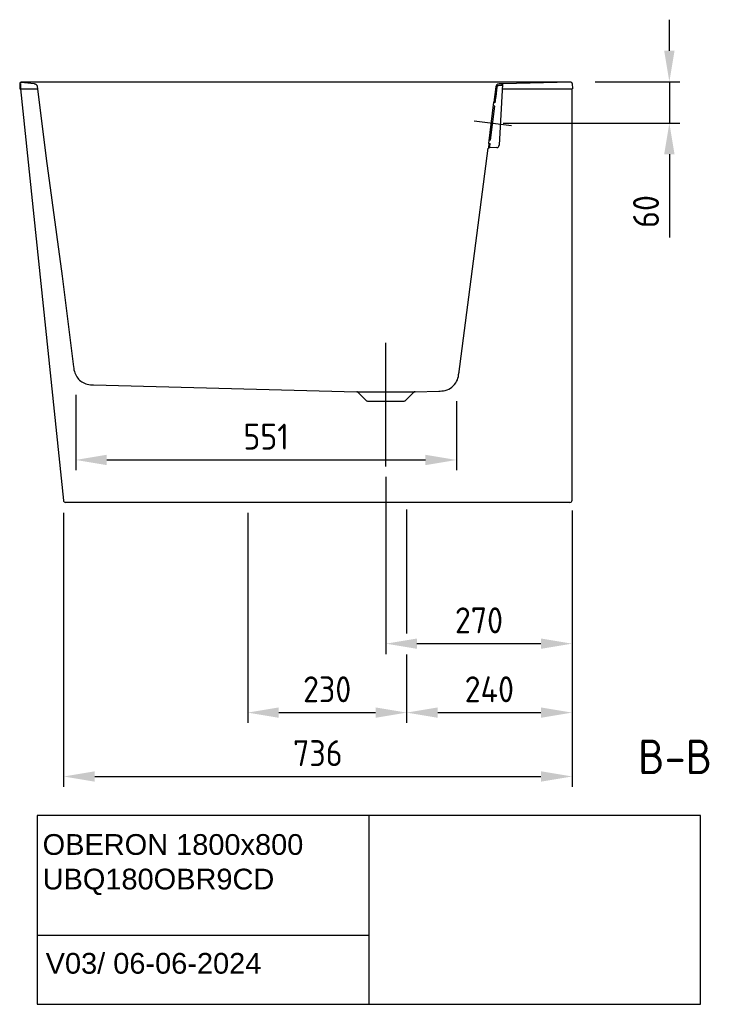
# Model space of a CAD drawing. Extents: x 13564 to 17062, y 2015 to 4653.
# Tile 2 of 2: x 16057 to 17062, y 2015 to 3439. Entities that reach past the tile are written whole.
import ezdxf
from ezdxf.enums import TextEntityAlignment as Align

# ---------------------------------------------------------------- set-up
doc = ezdxf.new("R2010")
doc.units = 0
doc.header["$LTSCALE"] = 200
doc.header["$MEASUREMENT"] = 0
doc.layers.get('DEFPOINTS').update_dxf_attribs({"linetype": 'CONTINUOUS'})
doc.layers.add('PEN1', color=7, linetype='CONTINUOUS')
doc.styles.add('ISO', font='ISO')
doc.styles.add('iso_text', font='isocp.shx')
doc.dimstyles.new('H2_5OS15', dxfattribs={"dimscale": 15, "dimtxt": 2.5, "dimasz": 3, "dimexe": 1, "dimexo": 1, "dimgap": 1, "dimtad": 1, "dimdec": 0, "dimdsep": 46, "dimtxsty": 'ISO', "dimcen": 0, "dimdle": 1.3, "dimclrd": 256, "dimclre": 256, "dimclrt": 7, "dimadec": 0, "dimazin": 0, "dimtfac": 0.714286, "dimtdec": 0, "dimtmove": 0, "dimatfit": 3, "dimfxl": 1, "dimtvp": 1, "dimtolj": 1, "dimarcsym": 0})

# ---------------------------------------------------------------- blocks, each defined once
blk = doc.blocks.new('*D12')
at = {"layer": 'DEFPOINTS', "color": 0}
for p in [(16120.5093, 2740.990559), (16856.446758, 2743.990559), (16856.446758, 2344.396266)]:
    blk.add_point(p, dxfattribs=at)
at = {"layer": 'PEN1', "lineweight": -2}
for p, q in [((16120.5093, 2725.990559), (16120.5093, 2329.396266)), ((16856.446758, 2728.990559), (16856.446758, 2329.396266)), ((16165.5093, 2344.396266), (16811.446758, 2344.396266))]:
    blk.add_line(p, q, dxfattribs=at)
at = {"layer": 'PEN1'}
for points in [[(16165.5093, 2351.896266), (16165.5093, 2336.896266), (16120.5093, 2344.396266)], [(16811.446758, 2351.896266), (16811.446758, 2336.896266), (16856.446758, 2344.396266)]]:
    blk.add_solid(points, dxfattribs=at)
at = {"layer": 'PEN1', "color": 7, "insert": (16488.478029, 2378.146266), "char_height": 37.5, "attachment_point": 5, "style": 'ISO'}
blk.add_mtext('\\A1;736', dxfattribs=at)
blk = doc.blocks.new('*D13')
at = {"layer": 'DEFPOINTS', "color": 0}
for p in [(16586.946758, 2793.034643), (16856.446758, 2743.990559), (16586.946758, 2536.547097)]:
    blk.add_point(p, dxfattribs=at)
at = {"layer": 'PEN1', "lineweight": -2}
for p, q in [((16586.946758, 2778.034643), (16586.946758, 2521.547097)), ((16856.446758, 2728.990559), (16856.446758, 2521.547097)), ((16811.446758, 2536.547097), (16631.946758, 2536.547097))]:
    blk.add_line(p, q, dxfattribs=at)
at = {"layer": 'PEN1'}
for points in [[(16631.946758, 2544.047097), (16631.946758, 2529.047097), (16586.946758, 2536.547097)], [(16811.446758, 2544.047097), (16811.446758, 2529.047097), (16856.446758, 2536.547097)]]:
    blk.add_solid(points, dxfattribs=at)
at = {"layer": 'PEN1', "color": 7, "insert": (16721.696758, 2570.297097), "char_height": 37.5, "attachment_point": 5, "style": 'ISO'}
blk.add_mtext('\\A1;270', dxfattribs=at)
blk = doc.blocks.new('*D14')
at = {"layer": 'DEFPOINTS', "color": 0}
for p in [(16874.889658, 3349.301978), (16741.639578, 3289.565425), (16997.236907, 3289.565425)]:
    blk.add_point(p, dxfattribs=at)
at = {"layer": 'PEN1', "lineweight": -2}
for p, q in [((16997.236907, 3394.301978), (16997.236907, 3439.301978)), ((16889.889658, 3349.301978), (17012.236907, 3349.301978)), ((16997.236907, 3349.301978), (16997.236907, 3289.565425)), ((16756.639578, 3289.565425), (17012.236907, 3289.565425)), ((16997.236907, 3244.565425), (16997.236907, 3124.029711))]:
    blk.add_line(p, q, dxfattribs=at)
at = {"layer": 'PEN1'}
for points in [[(16989.736907, 3394.301978), (17004.736907, 3394.301978), (16997.236907, 3349.301978)], [(16989.736907, 3244.565425), (17004.736907, 3244.565425), (16997.236907, 3289.565425)]]:
    blk.add_solid(points, dxfattribs=at)
at = {"layer": 'PEN1', "color": 7, "insert": (16963.486907, 3161.797568), "char_height": 37.5, "attachment_point": 5, "rotation": 90, "style": 'ISO'}
blk.add_mtext('\\A1;60', dxfattribs=at)
blk = doc.blocks.new('*D16')
at = {"layer": 'DEFPOINTS', "color": 0}
for p in [(16137.993884, 2911.641554), (16689.244843, 2902.564079), (16689.244843, 2802.335124)]:
    blk.add_point(p, dxfattribs=at)
at = {"layer": 'PEN1', "lineweight": -2}
for p, q in [((16137.993884, 2896.641554), (16137.993884, 2787.335124)), ((16689.244843, 2887.564079), (16689.244843, 2787.335124)), ((16182.993884, 2802.335124), (16644.244843, 2802.335124))]:
    blk.add_line(p, q, dxfattribs=at)
at = {"layer": 'PEN1'}
for points in [[(16182.993884, 2809.835124), (16182.993884, 2794.835124), (16137.993884, 2802.335124)], [(16644.244843, 2809.835124), (16644.244843, 2794.835124), (16689.244843, 2802.335124)]]:
    blk.add_solid(points, dxfattribs=at)
at = {"layer": 'PEN1', "color": 7, "insert": (16413.619363, 2836.085124), "char_height": 37.5, "attachment_point": 5, "style": 'ISO'}
blk.add_mtext('\\A1;551', dxfattribs=at)
blk = doc.blocks.new('*D20')
at = {"layer": 'DEFPOINTS', "color": 0}
for p in [(16386.929178, 2740.990559), (16616.929178, 2535.999268), (16616.929178, 2436.798252)]:
    blk.add_point(p, dxfattribs=at)
at = {"layer": 'PEN1', "lineweight": -2}
for p, q in [((16386.929178, 2725.990559), (16386.929178, 2421.798252)), ((16616.929178, 2520.999268), (16616.929178, 2421.798252)), ((16431.929178, 2436.798252), (16571.929178, 2436.798252))]:
    blk.add_line(p, q, dxfattribs=at)
at = {"layer": 'PEN1'}
for points in [[(16431.929178, 2444.298252), (16431.929178, 2429.298252), (16386.929178, 2436.798252)], [(16571.929178, 2429.298252), (16571.929178, 2444.298252), (16616.929178, 2436.798252)]]:
    blk.add_solid(points, dxfattribs=at)
at = {"layer": 'PEN1', "color": 7, "insert": (16501.929178, 2470.548252), "char_height": 37.5, "attachment_point": 5, "style": 'ISO'}
blk.add_mtext('\\A1;230', dxfattribs=at)
blk = doc.blocks.new('*D21')
at = {"layer": 'DEFPOINTS', "color": 0}
for p in [(16616.929178, 2436.798252), (16856.446758, 2436.798252), (16856.446758, 2436.798252)]:
    blk.add_point(p, dxfattribs=at)
at = {"layer": 'PEN1', "lineweight": -2}
for p, q in [((16616.929178, 2451.798252), (16616.929178, 2451.798252)), ((16856.446758, 2451.798252), (16856.446758, 2451.798252)), ((16661.929178, 2436.798252), (16811.446758, 2436.798252))]:
    blk.add_line(p, q, dxfattribs=at)
at = {"layer": 'PEN1'}
for points in [[(16661.929178, 2444.298252), (16661.929178, 2429.298252), (16616.929178, 2436.798252)], [(16811.446758, 2429.298252), (16811.446758, 2444.298252), (16856.446758, 2436.798252)]]:
    blk.add_solid(points, dxfattribs=at)
at = {"layer": 'PEN1', "color": 7, "insert": (16736.687968, 2470.548252), "char_height": 37.5, "attachment_point": 5, "style": 'ISO'}
blk.add_mtext('\\A1;240', dxfattribs=at)

msp = doc.modelspace()

# ---------------------------------------------------------------- linework, layer by layer
at = {"layer": 'PEN1'}
for p, q in [((16854.7, 3349.1), (16059.2, 3349.1)), ((16059.2, 3349.1), (16078, 3346.8)), ((16854.7, 3349.1), (16756, 3346.6)), ((16057.2, 3347.1), (16056.9, 3339.4)), ((16057.4, 3339.4), (16056.9, 3339.4)), ((16056.9, 3339.4), (16082.7, 3339.4)), ((16057.2, 3347.6), (16057.2, 3347.4)), ((16057.2, 3347.4), (16057.2, 3347.1)), ((16058.2, 3347.1), (16057.9, 3339.3)), ((16057.9, 3339.3), (16120.2, 2743.7)), ((16082.2, 3342.9), (16095.1, 3238.7)), ((16746.1, 3342.1), (16743.4, 3319.9)), ((16755, 3346.6), (16750.9, 3346.5)), ((16755.6, 3346.2), (16750.9, 3257.6)), ((16751, 3344.5), (16754.8, 3344.6)), ((16755.2, 3339.4), (16856.9, 3339.4)), ((16755.3, 3345.1), (16755.4, 3346.2)), ((16856.4, 2744), (16856.4, 3339.4)), ((16856.7, 3347.1), (16856.9, 3339.4)), ((16736, 3260), (16743.3, 3319.8)), ((16745.2, 3319.1), (16743.7, 3319.5)), ((16745.2, 3319.1), (16745.7, 3322.6)), ((16745.7, 3322.6), (16745.8, 3323.5)), ((16738.6, 3265.1), (16744.6, 3314)), ((16744.3, 3314.4), (16743.1, 3314.6)), ((16714.6, 3292.9), (16768.7, 3286.2)), ((16738.2, 3264.8), (16737, 3264.9)), ((16692.4, 2926.6), (16735.2, 3253.3)), ((16736, 3259.7), (16735.3, 3254.3)), ((16747.6, 3254.3), (16735.5, 3253.7)), ((16736.8, 3253.9), (16735.7, 3253.9)), ((16736.3, 3260), (16738, 3260.1)), ((16737.3, 3254.4), (16737.5, 3256)), ((16737.5, 3256), (16738, 3260.1)), ((16095.1, 3238.3), (16118.6, 3068.4)), ((16118.6, 3068.4), (16134.8, 2937.3)), ((16586.9, 2793), (16586.9, 2971.9)), ((16163.8, 2911), (16544.8, 2901)), ((16544.8, 2901), (16629.1, 2901)), ((16546.8, 2900.1), (16558.9, 2888)), ((16627.1, 2900.1), (16615, 2888)), ((16629.1, 2901), (16663.6, 2901.9)), ((16663.6, 2901.9), (16665.5, 2901.9)), ((16560.3, 2887.5), (16613.6, 2887.5)), ((16853.4, 2741), (16123.2, 2741)), ((16616.9, 2730.8), (16616.9, 2551.4)), ((16082.4, 2288.1), (16082.4, 2014.8)), ((17042.4, 2288.1), (16082.4, 2288.1)), ((16562.4, 2288.1), (16562.4, 2014.8)), ((17042.4, 2014.8), (17042.4, 2288.1)), ((16082.4, 2114.8), (16562.4, 2114.8)), ((16082.4, 2014.8), (17042.4, 2014.8))]:
    msp.add_line(p, q, dxfattribs=at)
msp.add_lwpolyline([(16078, 3346.8), (16078, 3346.8), (16078.1, 3346.8), (16078.3, 3346.8), (16078.5, 3346.7), (16078.7, 3346.7), (16078.9, 3346.6), (16079.2, 3346.5), (16079.5, 3346.4), (16079.9, 3346.2), (16080.2, 3346), (16080.5, 3345.8), (16080.8, 3345.5), (16081.1, 3345.2), (16081.3, 3344.9), (16081.6, 3344.5), (16081.8, 3344.2), (16082, 3343.8), (16082.1, 3343.4), (16082.2, 3342.9)], dxfattribs=at)
for centre, radius, start, end in [((16059.2, 3347.1), 2, 89.9946, 177.9999), ((16854.7, 3347.1), 2, 2, 89.9999), ((16751, 3341.5), 5, 91.568, 173.0022), ((16754.8, 3345.1), 0.5, 271.5625, 357), ((16755, 3346.2), 0.4, 357, 91.5625), ((16756, 3346.2), 0.4, 91.5799, 176.9754), ((16743, 3314.2), 0.4, 83, 173), ((16744.2, 3314), 0.4, 353, 83), ((16737.1, 3265.3), 0.4, 173, 263), ((16738.2, 3265.2), 0.4, 263, 353), ((16735.6, 3253.3), 0.4, 93.0318, 172.9974), ((16735.6, 3253.3), 0.4, 93.0318, 172.9974), ((16735.7, 3254.3), 0.4, 173, 273.0007), ((16736.4, 3259.6), 0.4, 92.6438, 172.9999), ((16736.8, 3254.4), 0.5, 273.0005, 352.9812), ((16747.4, 3257.8), 3.5, 273, 357), ((16544.7, 2898), 3, 45, 88.5), ((16629.2, 2898), 3, 91.5, 135), ((16560.3, 2889.5), 2, 225, 270), ((16613.6, 2889.5), 2, 270, 315), ((16123.2, 2744), 3, 186.0033, 270), ((16853.4, 2744), 3, 270, 360)]:
    msp.add_arc(centre, radius, start, end, dxfattribs=at)
for points, knots in [([(16745.8, 3323.5), (16746.6, 3329.6), (16747.4, 3335.8), (16748.1, 3342), (16748.1, 3342.1)], [0, 0, 0, 0, 0.984641, 1, 1, 1, 1]), ([(16748.1, 3342.1), (16748.1, 3342.2), (16748.2, 3342.4), (16748.3, 3342.8), (16748.6, 3343.2), (16748.9, 3343.6), (16749.2, 3343.9), (16749.6, 3344.1), (16750.1, 3344.3), (16750.6, 3344.4), (16750.9, 3344.5), (16751, 3344.5)], [0, 0, 0, 0, 0.051581, 0.170147, 0.28871, 0.40727, 0.525826, 0.644379, 0.762929, 0.881476, 1, 1, 1, 1]), ([(16134.8, 2937.3), (16135.2, 2934.2), (16136.1, 2928.3), (16140.5, 2920.6), (16146.8, 2914.9), (16154.8, 2911.4), (16160.8, 2911), (16163.8, 2911)], [0, 0, 0, 0, 0.212626, 0.406481, 0.595878, 0.789745, 1, 1, 1, 1]), ([(16665.5, 2902), (16668.8, 2902.1), (16675.9, 2903.1), (16685, 2909), (16691.1, 2918), (16692.2, 2924.9), (16692.6, 2928.2)], [0, 0, 0, 0, 0.243447, 0.502143, 0.758602, 1, 1, 1, 1])]:
    msp.add_open_spline(points, degree=3, knots=knots, dxfattribs=at)

# ---------------------------------------------------------------- texts
at = {"layer": 'PEN1', "style": 'ISO'}
msp.add_text('B-B', height=50, dxfattribs=at).set_placement((16952.1, 2332.8), align=Align.BOTTOM_LEFT)
at = {"layer": 'PEN1', "char_height": 30, "attachment_point": 1, "style": 'iso_text'}
for s, insert, width in [('{\\fArial|b0|i0|c0|p34;OBERON 1800x800 UBQ180OBR9CD}', (16090.1, 2261), 472.267), ('{\\fArial|b0|i0|c0|p34;V03/ 06-06-2024}', (16094.5, 2089.1), 381.9)]:
    msp.add_mtext(s, dxfattribs=dict(at, insert=insert, width=width))

# ---------------------------------------------------------------- dimensions: what is measured, and where the dimension line sits
at = {"layer": 'PEN1'}
dim = msp.add_linear_dim(base=(16997.2, 3289.6), p1=(16874.9, 3349.3), p2=(16741.6, 3289.6), angle=90, dimstyle='H2_5OS15', dxfattribs=at)
dim.commit()
dim.dimension.update_dxf_attribs({"geometry": '*D14', "text_midpoint": (16963.5, 3161.8)})
for base, p1, p2, picture, middle in [((16689.2, 2802.3), (16138, 2911.6), (16689.2, 2902.6), '*D16', (16413.6, 2836.1)), ((16856.4, 2344.4), (16120.5, 2741), (16856.4, 2744), '*D12', (16488.5, 2378.1)), ((16616.9, 2436.8), (16386.9, 2741), (16616.9, 2536), '*D20', (16501.9, 2470.5)), ((16856.4468, 2436.7983), (16616.9292, 2436.7983), (16856.4468, 2436.7983), '*D21', (16736.688, 2470.5483))]:
    dim = msp.add_linear_dim(base=base, p1=p1, p2=p2, dimstyle='H2_5OS15', dxfattribs=at)
    dim.commit()
    dim.dimension.update_dxf_attribs({"geometry": picture, "text_midpoint": middle})
dim = msp.add_linear_dim(base=(16586.946758, 2536.547097), p1=(16856.446758, 2743.990559), p2=(16586.946758, 2793.034643), dimstyle='H2_5OS15', dxfattribs=at)
dim.commit()
dim.dimension.update_dxf_attribs({"geometry": '*D13', "text_midpoint": (16721.696758, 2536.547097), "dimtype": 160})

doc.saveas('drawing.dxf')
